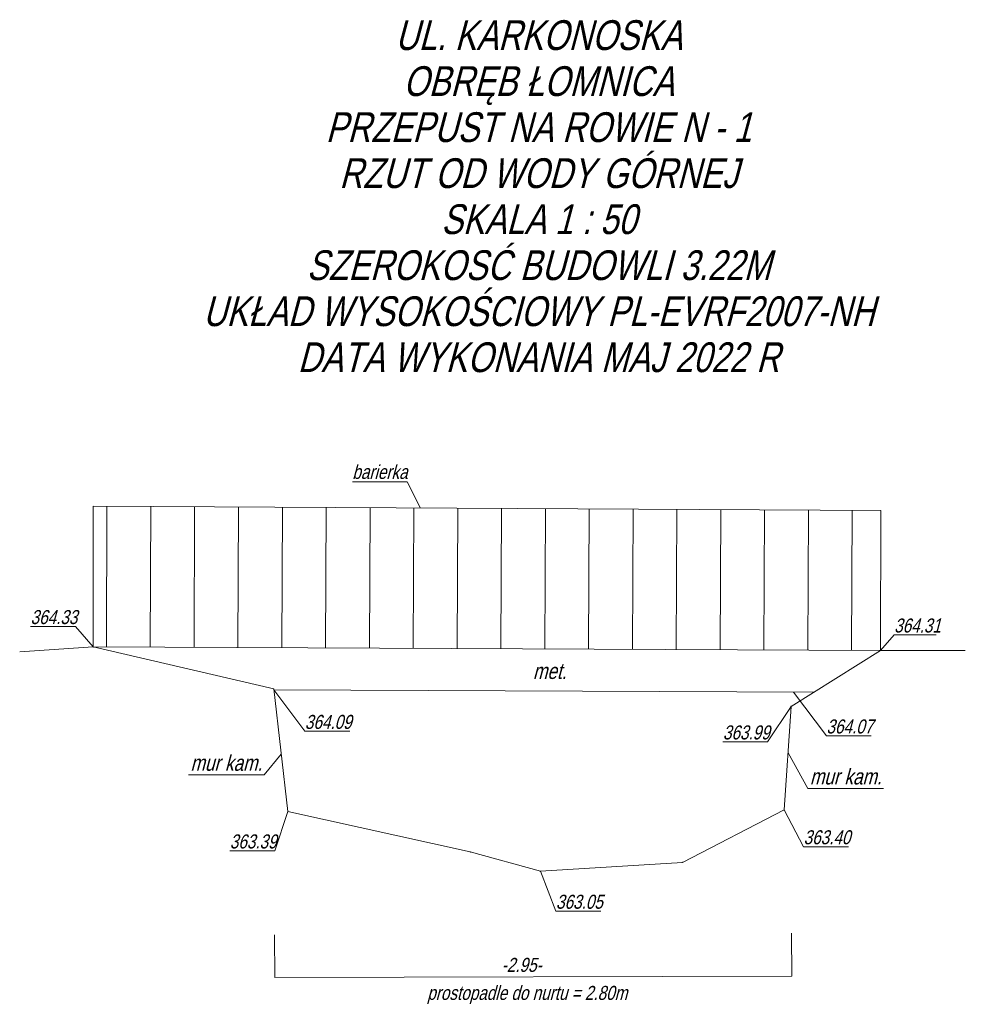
# Model space of a CAD drawing. Header units: metres. Extents: x -1.45 to 3.94, y 362.29 to 367.91.
import ezdxf
from ezdxf.enums import TextEntityAlignment as Align

# ---------------------------------------------------------------- set-up
doc = ezdxf.new("R2010")
doc.units = ezdxf.units.M
doc.header["$MEASUREMENT"] = 0
doc.layers.get('0').update_dxf_attribs({"linetype": 'CONTINUOUS', "lineweight": 18})
for name, color, linetype, lineweight in [('barierka', 7, 'CONTINUOUS', 18), ('kamien', 96, 'CONTINUOUS', 18), ('metal', 36, 'CONTINUOUS', 18), ('odleglosci', 7, 'CONTINUOUS', 18), ('opis', 7, 'CONTINUOUS', 18), ('wysokosci', 7, 'CONTINUOUS', 18)]:
    doc.layers.add(name, color=color, linetype=linetype, lineweight=lineweight)
doc.styles.add('Arial', font='arial.ttf')

msp = doc.modelspace()

# ---------------------------------------------------------------- linework, layer by layer
at = {"linetype": 'Continuous', "lineweight": 18, "flags": 128}
for points in [[(-1.03, 364.33), (-1.449, 364.302)], [(0, 364.09), (-1.03, 364.33)], [(2.95, 363.99), (3.46, 364.31), (3.943, 364.31)], [(0.08, 363.39), (1.12, 363.16), (1.52, 363.05), (2.33, 363.1), (2.91, 363.4)]]:
    msp.add_lwpolyline(points, dxfattribs=at)
at = {"color": 0}
for p in [(-1.03, 364.33), (3.46, 364.31), (0, 364.09), (2.95, 363.99), (0.08, 363.39), (2.91, 363.4), (1.12, 363.16), (2.33, 363.1), (1.52, 363.05)]:
    msp.add_point(p, dxfattribs=at)
at = {"layer": 'barierka', "linetype": 'Continuous', "lineweight": 13, "flags": 128}
msp.add_lwpolyline([(0.4494, 365.2717), (0.7606, 365.2717), (0.8371, 365.122)], dxfattribs=at)
at = {"layer": 'barierka', "linetype": 'Continuous', "lineweight": 18, "flags": 128}
for points in [[(-1.03, 364.33), (-1.031, 365.132)], [(3.46, 364.31), (3.461, 365.108), (-1.031, 365.132)], [(-0.955, 364.3297), (-0.9514, 365.1316)], [(-0.705, 364.3286), (-0.7014, 365.1302)], [(-0.455, 364.3274), (-0.4514, 365.1289)], [(-0.205, 364.3263), (-0.2014, 365.1276)], [(0.045, 364.3252), (0.0486, 365.1262)], [(0.295, 364.3241), (0.2986, 365.1249)], [(0.545, 364.323), (0.5486, 365.1236)], [(0.795, 364.3219), (0.7985, 365.1222)], [(1.045, 364.3208), (1.0485, 365.1209)], [(1.295, 364.3196), (1.2985, 365.1196)], [(1.545, 364.3185), (1.5485, 365.1182)], [(1.795, 364.3174), (1.7985, 365.1169)], [(2.045, 364.3163), (2.0485, 365.1155)], [(2.295, 364.3152), (2.2985, 365.1142)], [(2.545, 364.3141), (2.5485, 365.1129)], [(2.795, 364.313), (2.7985, 365.1115)], [(3.045, 364.3118), (3.0485, 365.1102)], [(3.295, 364.3107), (3.2985, 365.1089)]]:
    msp.add_lwpolyline(points, dxfattribs=at)
at = {"layer": 'kamien', "linetype": 'Continuous', "lineweight": 18, "flags": 128}
for points in [[(0.08, 363.39), (0, 364.09)], [(2.91, 363.4), (2.95, 363.99)]]:
    msp.add_lwpolyline(points, dxfattribs=at)
at = {"layer": 'kamien', "linetype": 'Continuous', "lineweight": 13, "flags": 128}
for points in [[(-0.4868, 363.6005), (-0.0552, 363.6005), (0.0424, 363.7188)], [(3.477, 363.5225), (3.045, 363.5225), (2.9321, 363.7262)]]:
    msp.add_lwpolyline(points, dxfattribs=at)
at = {"layer": 'metal', "linetype": 'Continuous', "lineweight": 18, "flags": 128}
for points in [[(-1.03, 364.33), (3.46, 364.31)], [(0.0005, 364.0854), (3.0802, 364.0717)]]:
    msp.add_lwpolyline(points, dxfattribs=at)
at = {"layer": 'odleglosci', "linetype": 'Continuous', "lineweight": 18, "flags": 128}
msp.add_lwpolyline([(0.0043, 362.6879), (0.005, 362.444), (2.9532, 362.452), (2.9525, 362.696)], dxfattribs=at)
at = {"layer": 'wysokosci', "linetype": 'Continuous', "lineweight": 13, "flags": 128}
for points in [[(-1.387, 364.4463), (-1.1307, 364.4463), (-1.03, 364.33)], [(3.7773, 364.3983), (3.537, 364.3983), (3.46, 364.31)], [(0.4327, 363.8483), (0.177, 363.8483), (0.0005, 364.0854)], [(3.4067, 363.8222), (3.151, 363.8222), (2.963, 364.0722)], [(2.561, 363.7883), (2.8147, 363.7883), (2.95, 363.99)], [(-0.251, 363.1662), (0.0053, 363.1662), (0.08, 363.39)], [(3.2773, 363.1902), (3.021, 363.1902), (2.91, 363.4)], [(1.8653, 362.8222), (1.609, 362.8222), (1.52, 363.05)]]:
    msp.add_lwpolyline(points, dxfattribs=at)

# ---------------------------------------------------------------- texts
at = {"layer": 'barierka', "style": 'Arial', "oblique": 15, "width": 0.78}
msp.add_text('barierka', height=0.08, dxfattribs=at).set_placement((0.605, 365.328), align=Align.MIDDLE_CENTER)
at = {"layer": 'kamien', "style": 'Arial', "oblique": 15, "width": 0.78}
for p in [(-0.271, 363.668), (3.261, 363.59)]:
    msp.add_text('mur kam.', height=0.09, dxfattribs=at).set_placement(p, align=Align.MIDDLE_CENTER)
at = {"layer": 'metal', "style": 'Arial', "oblique": 15, "width": 0.78}
msp.add_text('met.', height=0.09, dxfattribs=at).set_placement((1.573, 364.192), align=Align.MIDDLE_CENTER)
at = {"layer": 'odleglosci', "style": 'Arial', "oblique": 15, "width": 0.78}
for s, p in [('-2.95-', (1.413, 362.516)), ('prostopadle do nurtu = 2.80m', (1.445, 362.356))]:
    msp.add_text(s, height=0.08, dxfattribs=at).set_placement(p, align=Align.MIDDLE_CENTER)
at = {"layer": 'opis', "style": 'Arial', "oblique": 15, "width": 0.78}
for s, p in [('UL. KARKONOSKA', (1.51, 367.82)), ('OBRĘB ŁOMNICA', (1.51, 367.5575)), ('PRZEPUST NA ROWIE N - 1', (1.51, 367.295)), ('RZUT OD WODY GÓRNEJ', (1.51, 367.0325)), ('SKALA 1 : 50', (1.51, 366.77)), ('SZEROKOSĆ BUDOWLI 3.22M', (1.51, 366.5075)), ('UKŁAD WYSOKOŚCIOWY PL-EVRF2007-NH', (1.51, 366.245)), ('DATA WYKONANIA MAJ 2022 R', (1.51, 365.9825))]:
    msp.add_text(s, height=0.17, dxfattribs=at).set_placement(p, align=Align.MIDDLE_CENTER)
at = {"layer": 'wysokosci', "style": 'Arial', "oblique": 15, "width": 0.78}
for s, p in [('364.33', (-1.387, 364.54)), ('364.31', (3.537, 364.492)), ('364.09', (0.177, 363.942)), ('363.99', (2.561, 363.882)), ('364.07', (3.151, 363.916)), ('363.39', (-0.251, 363.26)), ('363.40', (3.021, 363.284)), ('363.05', (1.609, 362.916))]:
    msp.add_text(s, height=0.08, dxfattribs=at).set_placement(p, align=Align.TOP_LEFT)

doc.saveas('drawing.dxf')
